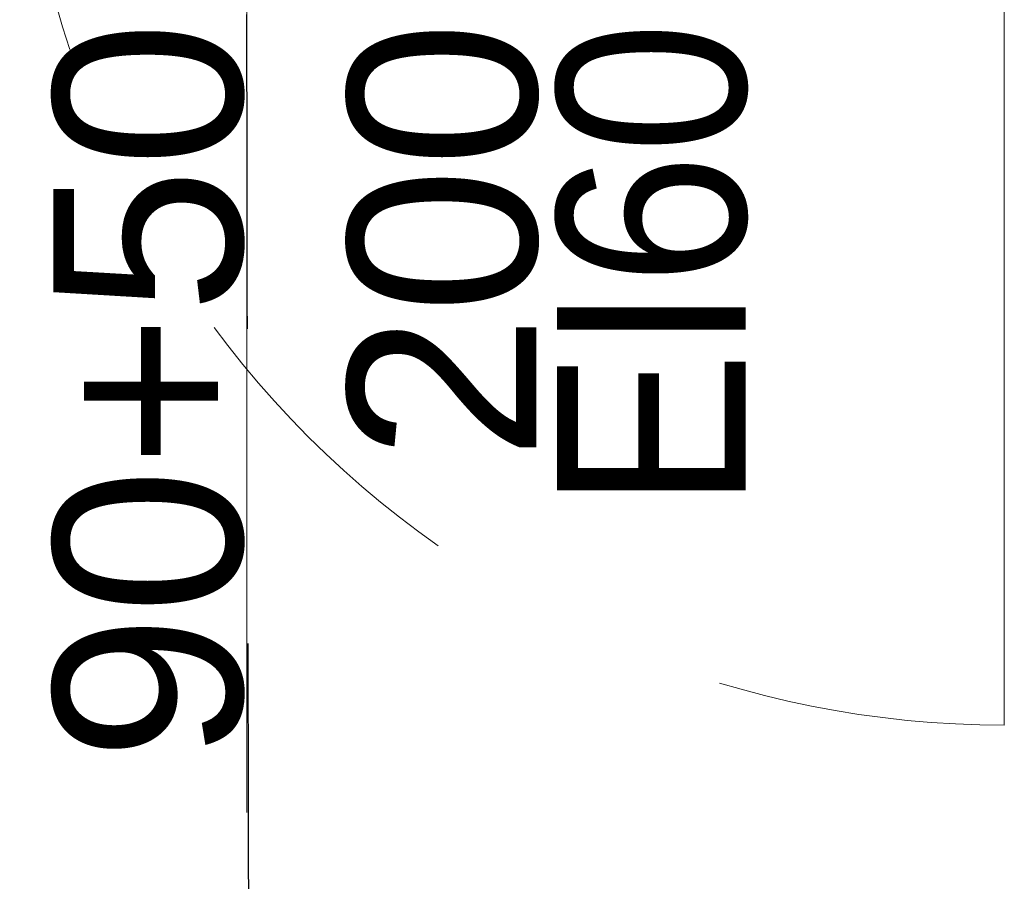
# Model space of a CAD drawing. Header units: centimetres. Extents: x -1631 to 21770, y -8842 to 3590.
# Tile 101 of 133: x 392 to 486, y 1554 to 1636. Entities that reach past the tile are written whole.
import ezdxf

# ---------------------------------------------------------------- set-up
doc = ezdxf.new("R2010")
doc.units = ezdxf.units.CM
doc.linetypes.add('Dash', pattern=[60, 30, -30])
for name, color, linetype, lineweight in [('A-DETL', 90, 'Continuous', 9), ('A-DOOR', 31, 'Continuous', 13), ('A-DOOR-HDLN', 31, 'Dash', 9), ('A-DOOR-IDEN', 31, 'Continuous', 13), ('G-ANNO-TEXT', 231, 'Continuous', 13)]:
    doc.layers.add(name, color=color, linetype=linetype, lineweight=lineweight)
doc.styles.add('Arial', font='arial.ttf', dxfattribs={"width": 0.9, "height": 18})
doc.styles.add('Arial_8', font='arial.ttf', dxfattribs={"height": 18})

# ---------------------------------------------------------------- blocks, each defined once
blk = doc.blocks.new('Schueco_FWS_ADS-75-SimplySmart_inw_Family-02 - FWS SI insert unit 90-2368395-6_piętro IV __13_80 m_ - stan projektowany')
at = {"layer": 'A-DOOR'}
blk.add_line((-72.3, 7.6), (-72.3, 101.55), dxfattribs=at)
at = {"layer": 'A-DOOR-HDLN'}
for centre, radius, start, end in [((-72.3, 7.6), 93.95, 360, 90), ((72.3, 7.6), 50.65, 90, 180)]:
    blk.add_arc(centre, radius, start, end, dxfattribs=at)
blk = doc.blocks.new('etykieta drzwi wymiar i kategoria - Aluprof Curtain Door - etykieta drzwi 1S dół-1350914-6_piętro IV __13_80 m_ - stan projektowany')
at = {"layer": 'A-DOOR-IDEN'}
for q in [(0, 0.59844), (0, -0.59844)]:
    blk.add_line((0, 0), q, dxfattribs=at)

msp = doc.modelspace()

# ---------------------------------------------------------------- linework, layer by layer
at = {"layer": 'A-DETL', "linetype": 'Dash', "lineweight": 25}
msp.add_open_spline([(-555.623, 1472.575), (-478.908, 1472.575), (-476.079, 1472.575), (-439.123, 1472.575), (-439.123, 1435.619), (-439.123, 1432.79), (-439.123, 1329.11), (-439.123, 1326.281), (-439.123, 1289.326), (-402.167, 1289.326), (-399.339, 1289.326), (54.377, 1289.326), (347.204, 1289.326), (391.666, 1289.326), (418.55, 1316.21), (413.877, 1393.928), (413.877, 1663.126)], degree=3, knots=[0, 0, 0, 0, 1.274059, 2.1133, 2.95254, 4.521491, 5.717221, 7.286172, 8.125412, 8.964652, 14.361634, 22.556861, 31.207392, 35.311818, 37.065318, 41.276562, 41.276562, 41.276562, 41.276562], dxfattribs=at)

# ---------------------------------------------------------------- block references
at = {"layer": 'A-DOOR', "rotation": 180}
msp.add_blockref('Schueco_FWS_ADS-75-SimplySmart_inw_Family-02 - FWS SI insert unit 90-2368395-6_piętro IV __13_80 m_ - stan projektowany', (413.877, 1670.726), dxfattribs=at)
at = {"layer": 'A-DOOR-IDEN', "xscale": 99.99999999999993, "yscale": 99.99999999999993, "zscale": 99.99999999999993}
msp.add_blockref('etykieta drzwi wymiar i kategoria - Aluprof Curtain Door - etykieta drzwi 1S dół-1350914-6_piętro IV __13_80 m_ - stan projektowany', (413.877, 1620.703), dxfattribs=at)

# ---------------------------------------------------------------- texts
at = {"layer": 'A-DOOR-IDEN', "insert": (418.598, 1636.361), "char_height": 18, "width": 70.1, "attachment_point": 6, "rotation": 90, "line_spacing_factor": 0.936439, "style": 'Arial_8'}
msp.add_mtext('\\pt127.00008,253.99998,381.00006,507.99996,635.00004,761.99994,889.00002,1015.99992,1143,1270.00008,1396.99998,1524.00006,1650.99996,1778.00004,1904.99994,2032.00002,2158.99992,2286,2413.00008,2539.99998,2667.00006,2793.99996,2921.00004,3047.99994,3175.00002,3301.99992,3429,3556.00008,3682.99998,3810.00006,3936.99996,4064.00004;90+50\\P200', dxfattribs=at)
at = {"layer": 'G-ANNO-TEXT', "color": 1, "insert": (443.483, 1636.284), "char_height": 18, "width": 45.7227, "attachment_point": 3, "rotation": 90, "line_spacing_factor": 0.936439, "style": 'Arial'}
msp.add_mtext('\\pt114.3,228.6,342.9,457.2,571.5,685.8,800.1,914.4,1028.7,1143,1257.3,1371.6,1485.9,1600.2,1714.5,1828.8,1943.1,2057.4,2171.7,2286,2400.3,2514.6,2628.9,2743.2,2857.5,2971.8,3086.1,3200.4,3314.7,3429,3543.3,3657.6;EI60', dxfattribs=at)

doc.saveas('drawing.dxf')
